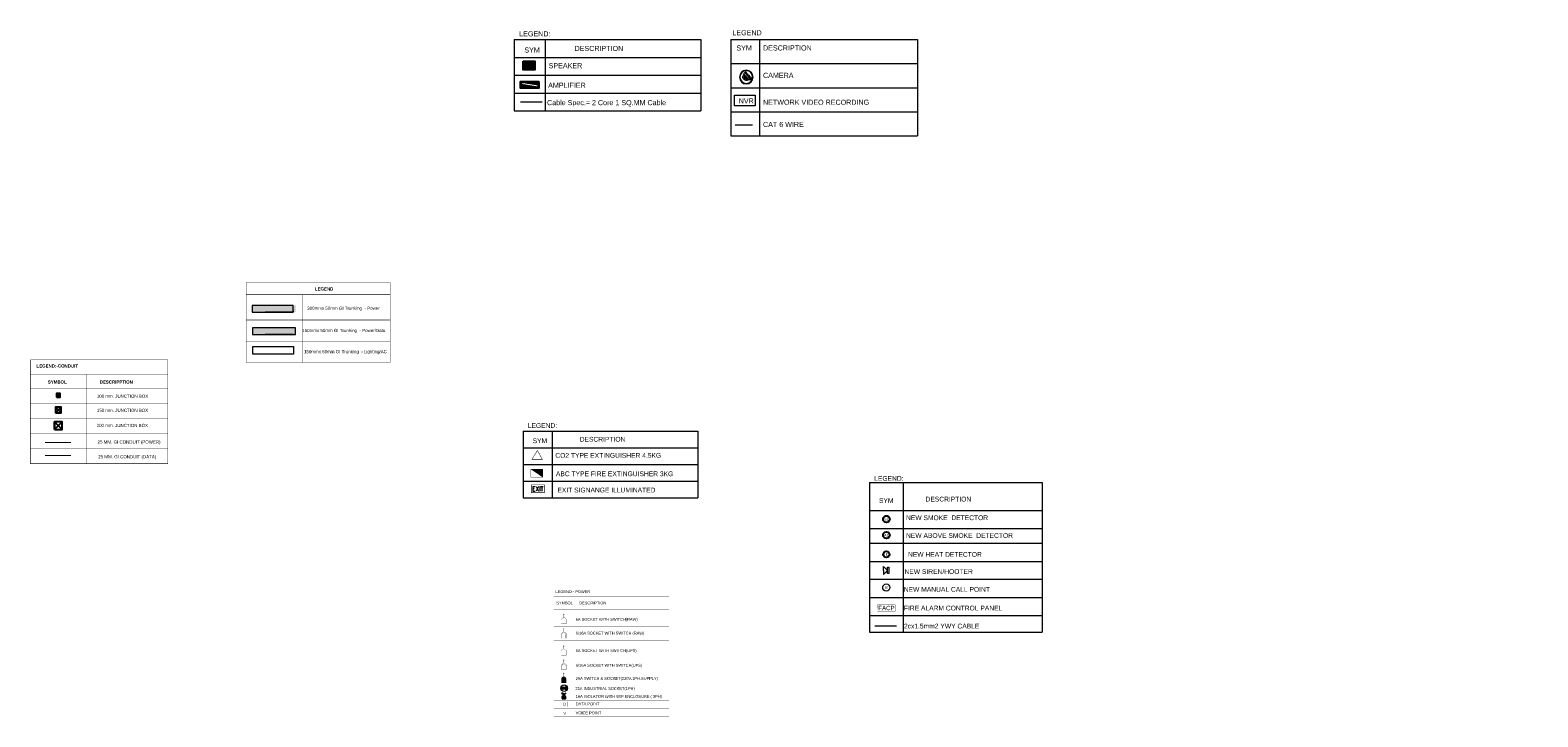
# Model space of a CAD drawing. Header units: millimetres. Extents: x -226731 to 126254, y -16359 to 60195.
# Tile 2 of 256: x -226731 to -186188, y 41475 to 59959. Entities that reach past the tile are written whole.
import ezdxf

# ---------------------------------------------------------------- set-up
doc = ezdxf.new("R2010")
doc.units = ezdxf.units.MM
doc.header["$LTSCALE"] = 0.1
doc.header["$MEASUREMENT"] = 0
for name, pattern in [('0', [0]), ('CONTINOUS', [0, 0, 0]), ('CONTINULUS', [0]), ('Dash Style-2', [0.27777, 0.194428, -0.083342]), ('DOMINOS MALAD-PA SYSTEM$0$HIDDEN', [3.75, 2.5, -1.25])]:
    doc.linetypes.add(name, pattern=pattern)
doc.layers.get('0').update_dxf_attribs({"lineweight": 5})
for name, color, linetype, lineweight in [('150x5mm GI Trunking', 222, 'Continuous', 5), ('BREAK GLASS', 5, 'Continuous', 0), ('Cable Tray', 3, 'Continuous', 13), ('cable trey', 10, 'Dash Style-2', 0), ('Elect Power ups', 3, 'Continuous', 5), ('F-FIRE', 1, 'Continuous', 20), ('HOOTER', 6, 'Continuous', 0)]:
    doc.layers.add(name, color=color, linetype=linetype, lineweight=lineweight)
for name, color, linetype in [('ABC TYPE FIRE EXTINGUISHER 6KG', 1, 'Continuous'), ('ampli', 110, 'Continuous'), ('BELOW_SD', 6, 'Continuous'), ('CO2 TYPE EXTINGUISHER 4.5KG', 1, 'Continuous'), ('DATA POINT', 5, 'Continuous'), ('DOMINOS MALAD-PA SYSTEM$0$E-CCTV DOME CAMERA', 10, 'Continuous'), ('Elect Power', 1, 'Continuous'), ('EXITSIGNANGE ILLUMINATED', 3, 'Continuous'), ('FACP', 1, 'Continuous'), ('HEAT DETECTOR', 1, '0'), ('JUNCTION BOX', 6, 'Continuous'), ('SPEAKER', 30, 'Continuous'), ('VOICE POINT', 1, 'Continuous')]:
    doc.layers.add(name, color=color, linetype=linetype)
doc.styles.add('DOMINOS MALAD-LIGHTING$0$Arial', font='arial.ttf')
doc.styles.add('RD', font='ROMAND.shx', dxfattribs={"width": 0.9})
doc.styles.add('RS', font='arial.ttf', dxfattribs={"width": 0.7})
doc.styles.add('S2-ARIAL', font='arial.ttf')
doc.styles.get("Standard").update_dxf_attribs({"font": 'ARIALN.TTF'})

# ---------------------------------------------------------------- blocks, each defined once
blk = doc.blocks.new('6A SOCKET WITH SWITCH')
at = {"layer": 'Elect Power', "color": 1, "const_width": 5}
for points in [[(131834, 89183), (131834, 89274)], [(131779, 89040), (131779, 89132)], [(131890, 89040), (131779, 89040)], [(131818, 89247), (131851, 89247)], [(131890, 89040), (131890, 89132)]]:
    blk.add_lwpolyline(points, dxfattribs=at)
blk.add_lwpolyline([(131779, 89132, -0.917707), (131890, 89132, -1.809583)], format="xyb", dxfattribs=at)
blk = doc.blocks.new('6 16A SOCKET WITH SWITCH')
at = {"layer": 'Elect Power', "color": 140, "const_width": 5}
for points in [[(131819, 88917), (131852, 88917)], [(131835, 88854), (131835, 88945)], [(131780, 88710), (131780, 88803)], [(131891, 88710), (131780, 88710)], [(131794, 88710), (131794, 88803)], [(131876, 88710), (131876, 88803)], [(131891, 88710), (131891, 88803)]]:
    blk.add_lwpolyline(points, dxfattribs=at)
for points in [[(131780, 88803, -0.917707), (131891, 88803, -1.809583)], [(131794, 88801, -0.917707), (131877, 88801, -0.917707)]]:
    blk.add_lwpolyline(points, format="xyb", dxfattribs=at)
blk = doc.blocks.new('25A SWITCH  SOCKET(230V 1 PH AC.SUPPLY)')
at = {"layer": 'Elect Power'}
h = blk.add_hatch(color=140, dxfattribs=at)
edge = h.paths.add_edge_path()
edge.add_line((131890, 88404), (131890, 88496))
edge.add_arc((131834, 88491), 55.9, 4.9144, 175.0856)
edge.add_line((131779, 88496), (131779, 88404))
edge.add_line((131779, 88404), (131890, 88404))
at = {"layer": 'Elect Power', "color": 140, "const_width": 5}
for points in [[(131818, 88611), (131851, 88611)], [(131834, 88547), (131834, 88638)], [(131779, 88404), (131779, 88496)], [(131890, 88404), (131779, 88404)], [(131890, 88404), (131890, 88496)]]:
    blk.add_lwpolyline(points, dxfattribs=at)
blk.add_lwpolyline([(131779, 88496, -0.917707), (131890, 88496, -1.809583)], format="xyb", dxfattribs=at)
blk = doc.blocks.new('DATA POINT')
at = {"layer": 'DATA POINT', "color": 5, "const_width": 5}
blk.add_lwpolyline([(131782, 88337), (131914, 88337), (131914, 88222), (131785, 88222), (131785, 88336)], dxfattribs=at)
at = {"layer": 'DATA POINT', "insert": (131826, 88311), "char_height": 65, "width": 2320.29, "attachment_point": 1, "style": 'S2-ARIAL'}
blk.add_mtext('{\\C7;D}', dxfattribs=at)
blk = doc.blocks.new('VOICE POINT')
at = {"layer": 'VOICE POINT', "color": 1, "const_width": 5}
blk.add_lwpolyline([(131782, 88166), (131914, 88166), (131914, 88050), (131785, 88050), (131785, 88164)], dxfattribs=at)
at = {"layer": 'VOICE POINT', "insert": (131825, 88135), "char_height": 65, "width": 2320.29, "attachment_point": 1, "style": 'S2-ARIAL'}
blk.add_mtext('{\\C7;V}', dxfattribs=at)
blk = doc.blocks.new('6A SOCKET WITH SWITCH(UPS)')
at = {"layer": 'Elect Power ups', "const_width": 5}
blk.add_lwpolyline([(131705, 88414, -0.917707), (131817, 88414, -1.809583)], format="xyb", dxfattribs=at)
for points in [[(131705, 88321), (131705, 88414)], [(131817, 88321), (131705, 88321)], [(131745, 88528), (131777, 88528)], [(131761, 88465), (131761, 88556)], [(131817, 88321), (131817, 88414)]]:
    blk.add_lwpolyline(points, dxfattribs=at)
blk = doc.blocks.new('6 16A SOCKET WITH SWITCH(UPS)')
at = {"layer": 'Elect Power ups', "const_width": 5}
for points in [[(131762, 88135), (131762, 88227)], [(131707, 87992), (131707, 88084)], [(131818, 87992), (131707, 87992)], [(131721, 87992), (131721, 88084)], [(131746, 88199), (131779, 88199)], [(131803, 87992), (131803, 88084)], [(131818, 87992), (131818, 88084)]]:
    blk.add_lwpolyline(points, dxfattribs=at)
for points in [[(131707, 88084, -0.917707), (131818, 88084, -1.809583)], [(131721, 88083, -0.917707), (131803, 88083, -0.917707)]]:
    blk.add_lwpolyline(points, format="xyb", dxfattribs=at)
blk = doc.blocks.new('A$C18A26B62')
at = {"layer": 'Elect Power'}
blk.add_hatch(color=1, dxfattribs=at).paths.add_polyline_path([(15, 0), (-15, 0), (-15, -46, 0.414214), (0, -62, 0.414214), (15, -46)])
at = {"layer": 'Elect Power', "color": 1}
for p, q in [((-31, -155), (-62, -139)), ((0, -93), (-31, -155)), ((0, -93), (0, -155)), ((0, -93), (31, -155)), ((31, -155), (62, -139))]:
    blk.add_line(p, q, dxfattribs=at)
blk.add_lwpolyline([(-46, 0), (46, 0), (46, -46, -0.414214), (0, -93), (0, -93, -0.414214), (-46, -46), (-46, 0)], format="xyb", dxfattribs=at)
blk.add_lwpolyline([(-15, 0), (15, 0), (15, -46, -0.414214), (0, -62, -0.414214), (-15, -46)], format="xyb", close=True, dxfattribs=at)
blk = doc.blocks.new('25A INDUSTRIAL SOCKET(1PH)')
at = {"layer": 'Elect Power', "lineweight": 0, "ltscale": 100}
blk.add_lwpolyline([(2.2, -2), (2.2, -4.7), (1.1, -4.7), (1.1, -2)], close=True, dxfattribs=at)
for centre, radius in [((0, -3.3), 3.34), ((-1.1, -3.3), 1.28), ((-1.7, -3.8), 0.186), ((-1, -2.8), 0.186), ((-0.4, -3.8), 0.186)]:
    blk.add_circle(centre, radius, dxfattribs=at)
blk = doc.blocks.new('FACP')
at = {"layer": 'FACP', "linetype": 'Continuous', "const_width": 7.5}
blk.add_lwpolyline([(-294, -250), (294, -250), (294, -44), (-293, -44)], close=True, dxfattribs=at)
at = {"layer": 'FACP', "color": 7, "linetype": 'Continuous', "style": 'RS'}
blk.add_text('FACP', height=144, dxfattribs=at).set_placement((-263, -221))
blk = doc.blocks.new('SD')
at = {"layer": 'BELOW_SD', "color": 5}
blk.add_circle((7, 0), 263, dxfattribs=at)
at = {"layer": 'BELOW_SD', "color": 7, "insert": (-184, 101), "char_height": 212.47, "width": 354.12, "attachment_point": 1}
blk.add_mtext('{\\f@Arial Unicode MS|b0|i0|c0|p34;S\\fArial|b0|i0|c0|p34;D}', dxfattribs=at)
blk = doc.blocks.new('hd')
at = {"layer": 'HEAT DETECTOR', "color": 1, "linetype": 'Continuous'}
blk.add_circle((0, 0), 5.69, dxfattribs=at)
at = {"layer": 'HEAT DETECTOR', "color": 7, "linetype": 'Continuous', "style": 'RS'}
blk.add_text('HD', height=4.61, dxfattribs=at).set_placement((-4.2, -2.3))
blk = doc.blocks.new('ht')
at = {"layer": 'HOOTER', "color": 6, "linetype": 'Continuous'}
for p, q in [((0, 0), (0, 8)), ((0, 8), (1.8, 8)), ((1.8, 0), (0, 0)), ((6.9, 9.2), (1.8, 4)), ((1.8, 8), (1.8, 0)), ((6.9, -1.1), (1.8, 4)), ((6.9, 4), (6.9, 9.2)), ((6.9, 4), (6.9, -1.1))]:
    blk.add_line(p, q, dxfattribs=at)
blk = doc.blocks.new('bg')
at = {"layer": 'BREAK GLASS', "color": 4, "linetype": 'Continuous', "ltscale": 4}
blk.add_circle((0, -0.5), 4.28, dxfattribs=at)
at = {"layer": 'BREAK GLASS', "color": 7, "linetype": 'Continuous', "style": 'RS'}
blk.add_text('B', height=3.47, dxfattribs=at).set_placement((-1.6, -1.9))
blk = doc.blocks.new('AMPLI')
at = {"layer": 'ampli', "ltscale": 5000}
for points in [[(-522, -81), (517, -250), (517, -81)], [(517, -418), (-522, -250), (-522, -418)]]:
    blk.add_hatch(color=256, dxfattribs=at).paths.add_polyline_path(points)
for p, q in [((-522, -81), (517, -250)), ((-522, -250), (517, -418))]:
    blk.add_line(p, q, dxfattribs=at)
for points in [[(-567, -453), (-567, -47), (549, -47), (549, -453)], [(-522, -418), (-522, -81), (517, -81), (517, -418)]]:
    blk.add_lwpolyline(points, close=True, dxfattribs=at)
blk = doc.blocks.new('COLUMN SPEAKER')
at = {"layer": 'SPEAKER', "ltscale": 5}
for p, q in [((-142, 239), (-197, 295)), ((-142, 57), (-197, 0)), ((-142, 69), (-4, 239)), ((-142, 104), (-33, 239)), ((-142, 153), (-73, 239)), ((-142, 201), (-112, 239)), ((-118, 57), (29, 239)), ((-88, 57), (59, 239)), ((-58, 57), (89, 239)), ((-27, 57), (120, 239)), ((3, 57), (144, 231)), ((33, 57), (144, 194)), ((61, 57), (144, 159)), ((91, 57), (144, 122)), ((119, 57), (144, 88)), ((144, 239), (197, 295)), ((144, 57), (197, 0))]:
    blk.add_line(p, q, dxfattribs=at)
for points in [[(-197, 295), (197, 295), (197, 0), (-197, 0)], [(-142, 239), (144, 239), (144, 57), (-142, 57)]]:
    blk.add_lwpolyline(points, close=True, dxfattribs=at)
blk = doc.blocks.new('150MM JUN')
at = {"layer": 'JUNCTION BOX', "ltscale": 100}
blk.add_lwpolyline([(135363, 93455), (135463, 93455), (135463, 93555), (135363, 93555)], close=True, dxfattribs=at)
for points in [[(135463, 93555), (135363, 93455)], [(135363, 93555), (135463, 93455), (135463, 93455)]]:
    blk.add_lwpolyline(points, dxfattribs=at)
blk = doc.blocks.new('150 mm. JUNCTION BOX')
at = {"layer": 'JUNCTION BOX', "color": 20, "ltscale": 100}
blk.add_lwpolyline([(135338, 93083), (135488, 93083), (135488, 93233), (135338, 93233)], close=True, dxfattribs=at)
at = {"layer": 'JUNCTION BOX', "color": 20, "ltscale": 100, "flags": 128}
for points in [[(135488, 93233), (135338, 93083)], [(135338, 93233), (135488, 93083)]]:
    blk.add_lwpolyline(points, dxfattribs=at)
blk = doc.blocks.new('200 mm. JUNCTION BOX')
at = {"layer": 'JUNCTION BOX', "color": 5, "ltscale": 100}
blk.add_lwpolyline([(135313, 92708), (135513, 92708), (135513, 92908), (135313, 92908)], close=True, dxfattribs=at)
at = {"layer": 'JUNCTION BOX', "color": 5, "ltscale": 100, "flags": 128}
for points in [[(135513, 92908), (135313, 92708)], [(135313, 92708), (135313, 92908), (135513, 92708)]]:
    blk.add_lwpolyline(points, dxfattribs=at)
blk = doc.blocks.new('DOMINOS MALAD-PA SYSTEM$0$E-CCTV DOME CAMERA')
at = {"color": 1, "lineweight": 0, "ltscale": 10, "true_color": 0xff0000}
for p, q in [((-0.0061, 0.0012), (-0.0061, 0.0009)), ((-0.002, 0.0041), (-0.002, 0.0038)), ((-0.0018, 0.0041), (-0.0018, 0.0038)), ((-0.0006, 0.0065), (-0.0006, 0.0061)), ((0.0063, 0.0012), (0, 0.0012)), ((0.0006, 0.0065), (0.0006, 0.0061)), ((0.0018, 0.0041), (0.0018, 0.0038)), ((0.002, 0.0041), (0.002, 0.0038)), ((0.0061, 0.0012), (0.0061, 0.0009))]:
    blk.add_line(p, q, dxfattribs=at)
blk.add_lwpolyline([(-0.0048, 0.0038, 0.3153), (-0.0057, 0.0034, 0.135264), (-0.0063, 0.0012), (0, 0.0012)], format="xyb", dxfattribs=at)
for points in [[(0.0062, 0, 0.052997), (0.0063, 0.0009), (0, 0.0009), (-0.0063, 0.0009, 0.052997), (-0.0062, 0), (0, 0)], [(0.0057, 0.0034, 0.3153), (0.0048, 0.0038, 1), (-0.0048, 0.0038)]]:
    blk.add_lwpolyline(points, format="xyb", close=True, dxfattribs=at)
at = {"color": 1, "linetype": 'DOMINOS MALAD-PA SYSTEM$0$HIDDEN', "lineweight": 0, "true_color": 0xff0000}
blk.add_lwpolyline([(-0.0034, 0.0072), (0, 0.0038), (0.0034, 0.0072)], dxfattribs=at)
at = {"color": 1, "lineweight": 0, "ltscale": 10, "true_color": 0xff0000}
for points in [[(-0.0027, 0.0052), (-0.003, 0.0052), (-0.003, 0.0038)], [(-0.0027, 0.0038), (-0.0027, 0.0052), (0, 0.0052), (0.0027, 0.0052)], [(-0.0027, 0.0048), (0, 0.0048), (0.0027, 0.0048)], [(-0.0016, 0.0048), (-0.0016, 0.0041), (-0.0021, 0.0041), (-0.0021, 0.0048)], [(0.0019, 0.0052), (0.0019, 0.0061), (0, 0.0061), (-0.0019, 0.0061), (-0.0019, 0.0052)], [(0.0016, 0.0042), (0, 0.0042), (-0.0016, 0.0042)], [(0.0016, 0.0048), (0.0016, 0.0041), (0.0021, 0.0041), (0.0021, 0.0048)], [(0.0027, 0.0038), (0.0027, 0.0052), (0.003, 0.0052), (0.003, 0.0038)]]:
    blk.add_lwpolyline(points, dxfattribs=at)
blk.add_lwpolyline([(0.0008, 0.0065), (0.0008, 0.0071), (0, 0.0071), (-0.0008, 0.0071), (-0.0008, 0.0065), (0, 0.0065)], close=True, dxfattribs=at)
at = {"color": 5, "lineweight": 0, "true_color": 0x0000ff}
for radius in [0.00955, 0.00888]:
    blk.add_circle((0, 0.0038), radius, dxfattribs=at)
at = {"color": 1, "lineweight": 0, "ltscale": 10, "true_color": 0xff0000}
blk.add_arc((0.0019, 0.0011), 0.00437, 0.4914, 31.3047, dxfattribs=at)
blk = doc.blocks.new('ABOVE')
at = {"layer": 'BELOW_SD', "color": 4}
blk.add_circle((-175947, 39128), 91.7, dxfattribs=at)
at = {"layer": 'BELOW_SD', "color": 7, "insert": (-176014, 39163), "char_height": 74.05, "width": 123.42, "attachment_point": 1}
blk.add_mtext('{\\f@Arial Unicode MS|b0|i0|c0|p34;A\\fArial|b0|i0|c0|p34;D}', dxfattribs=at)

msp = doc.modelspace()

# ---------------------------------------------------------------- hatches: boundary and pattern name
at = {"layer": 'ABC TYPE FIRE EXTINGUISHER 6KG', "lineweight": 0, "ltscale": 100}
msp.add_hatch(color=256, dxfattribs=at).paths.add_polyline_path([(-212944.9, 47927.9), (-212944.9, 48144.2), (-213266.4, 48144.2)])
at = {"layer": 'Cable Tray', "lineweight": 0, "ltscale": 100}
for color, points in [(3, [(-219590, 52368.2), (-219590, 52458.4), (-219590, 52548.6), (-220752.2, 52548.6), (-220752.2, 52458.4), (-220752.2, 52368.2)]), (6, [(-219590, 51763.7), (-219590, 51853.9), (-219590, 51944.1), (-220752.2, 51944.1), (-220752.2, 51853.9), (-220752.2, 51763.7)])]:
    msp.add_hatch(color=color, dxfattribs=at).paths.add_polyline_path(points)

# ---------------------------------------------------------------- linework, layer by layer
at = {"layer": '150x5mm GI Trunking', "color": 7, "lineweight": 0, "const_width": 10.5, "elevation": 0}
msp.add_lwpolyline([(-220925.2, 51015.3), (-217046.7, 51015.3)], dxfattribs=at)
at = {"layer": 'ABC TYPE FIRE EXTINGUISHER 6KG', "color": 7, "linetype": 'Continuous', "lineweight": 0}
for p, q in [((-213476.7, 49169, 0), (-208772.4, 49169, 0)), ((-208772.4, 49169, 0), (-208772.4, 47372.2, 0)), ((-213476.7, 48719.8, 0), (-208772.4, 48719.8, 0)), ((-213476.7, 48719.8, 0), (-208772.4, 48719.8, 0)), ((-213476.7, 48719.8, 0), (-208772.4, 48719.8, 0)), ((-213476.7, 48270.6, 0), (-208772.4, 48270.6, 0)), ((-213476.7, 48270.6, 0), (-208772.4, 48270.6, 0)), ((-213476.7, 47821.4, 0), (-208772.4, 47821.4, 0)), ((-213476.7, 47372.2, 0), (-208772.4, 47372.2, 0))]:
    msp.add_line(p, q, dxfattribs=at)
at = {"layer": 'ABC TYPE FIRE EXTINGUISHER 6KG', "color": 7, "linetype": 'Continuous', "lineweight": 0, "elevation": 0}
for points in [[(-213476.7, 49169), (-213476.7, 47372.2)], [(-212696.9, 49169), (-212696.9, 47372.2)]]:
    msp.add_lwpolyline(points, dxfattribs=at)
at = {"layer": 'ABC TYPE FIRE EXTINGUISHER 6KG', "lineweight": 0, "ltscale": 100, "const_width": 12.7, "elevation": 0, "flags": 128}
msp.add_lwpolyline([(-213266.4, 48144.2), (-212944.9, 48144.2), (-212944.9, 47927.9), (-213266.4, 47927.9)], close=True, dxfattribs=at)
msp.add_lwpolyline([(-213266.4, 48144.2), (-212944.9, 47927.9)], dxfattribs=at)
at = {"layer": 'BELOW_SD', "color": 0, "linetype": 'Continuous', "lineweight": 0}
for p, q in [((-204159, 47784.3, 0), (-199512.8, 47784.3, 0)), ((-199512.8, 47784.3, 0), (-199512.8, 43757.9, 0)), ((-204159, 47025.5, 0), (-199512.8, 47025.5, 0)), ((-204159, 46546.4, 0), (-199512.8, 46546.4, 0)), ((-204159, 46147.1, 0), (-199512.8, 46147.1, 0)), ((-204159, 45653.1, 0), (-199512.8, 45653.1, 0)), ((-204159, 45653.1, 0), (-199512.8, 45653.1, 0)), ((-204159, 45653.1, 0), (-199512.8, 45653.1, 0)), ((-204159, 45185.2, 0), (-199512.8, 45185.2, 0)), ((-204159, 44689.4, 0), (-199512.8, 44689.4, 0)), ((-204159, 44201.6, 0), (-199512.8, 44201.6, 0)), ((-204159, 43757.9, 0), (-199512.8, 43757.9, 0))]:
    msp.add_line(p, q, dxfattribs=at)
at = {"layer": 'BELOW_SD', "color": 0, "linetype": 'Continuous', "lineweight": 0, "elevation": 0}
for points in [[(-204159, 47784.3), (-204159, 43757.9)], [(-203259, 47784.3), (-203259, 43757.9)]]:
    msp.add_lwpolyline(points, dxfattribs=at)
at = {"layer": 'Cable Tray', "color": 7, "linetype": 'CONTINOUS', "lineweight": 0, "const_width": 10.5, "elevation": 0}
for points in [[(-220925.2, 53167.2), (-217046.7, 53167.2)], [(-220925.2, 53167.2), (-220925.2, 51015.3)], [(-217046.7, 53167.2), (-217046.7, 51015.3)], [(-220925.2, 52838.6), (-217046.7, 52838.6)], [(-219405.9, 52838.6), (-219405.9, 51015.3)], [(-220925.2, 52156.4), (-217046.7, 52156.4)], [(-220925.2, 51585.8), (-217046.7, 51585.8)], [(-226725.7, 51083.9), (-223027.3, 51083.9)], [(-226725.7, 51083.9), (-226725.7, 48290)], [(-223027.3, 51083.9), (-223027.3, 48290)], [(-226725.7, 50698.8), (-223027.3, 50698.8)], [(-225206.4, 50698.8), (-225206.4, 48290)], [(-226725.7, 50325.5), (-223027.3, 50325.5)], [(-226725.7, 49919.6), (-223027.3, 49919.6)], [(-226725.7, 49513.7), (-223027.3, 49513.7)], [(-226725.7, 49101.9), (-223027.3, 49101.9)], [(-226725.7, 48696), (-223027.3, 48696)], [(-226725.7, 48290), (-223027.3, 48290)]]:
    msp.add_lwpolyline(points, dxfattribs=at)
at = {"layer": 'Cable Tray', "color": 3, "linetype": 'CONTINOUS', "lineweight": 0, "ltscale": 100, "elevation": 0, "flags": 128}
for points in [[(-219660.3, 52405.4), (-219660.3, 52368.2), (-219660.3, 52548.6), (-220761.9, 52548.6), (-220761.9, 52368.2), (-219660.3, 52368.2)], [(-219660.3, 52368.2), (-220415.5, 52368.2)]]:
    msp.add_lwpolyline(points, dxfattribs=at)
at = {"layer": 'Cable Tray', "color": 6, "linetype": 'CONTINOUS', "lineweight": 0, "ltscale": 100, "elevation": 0, "flags": 128}
for points in [[(-219660.3, 51763.7), (-219591.9, 51763.7), (-219591.9, 51944.1), (-220753.4, 51944.1), (-220753.4, 51763.7), (-219660.3, 51763.7)], [(-219660.3, 51763.7), (-220415.5, 51763.7)]]:
    msp.add_lwpolyline(points, dxfattribs=at)
at = {"layer": 'cable trey', "linetype": 'CONTINULUS', "ltscale": 20, "elevation": 0}
msp.add_lwpolyline([(-220740.6, 51442.8), (-219646.1, 51442.8), (-219646.1, 51237.2), (-220740.6, 51237.2)], close=True, dxfattribs=at)
at = {"layer": 'CO2 TYPE EXTINGUISHER 4.5KG', "lineweight": 0, "ltscale": 100, "const_width": 12.7, "elevation": 0, "flags": 128}
msp.add_lwpolyline([(-213238.3, 48406.5), (-212957.7, 48406.5), (-213090.5, 48644.7), (-213238.3, 48406.5)], dxfattribs=at)
at = {"layer": 'DOMINOS MALAD-PA SYSTEM$0$E-CCTV DOME CAMERA', "color": 7, "lineweight": 0}
for p, q in [((-207884.6, 59704.7, 0), (-202866.7, 59704.7, 0)), ((-207884.6, 59704.7, 0), (-207884.6, 57112.7, 0)), ((-207121.1, 59704.7, 0), (-207121.1, 57112.7, 0)), ((-202866.7, 59704.7, 0), (-202866.7, 57112.7, 0)), ((-207884.6, 59056.7, 0), (-202866.7, 59056.7, 0)), ((-207884.6, 58408.7, 0), (-202866.7, 58408.7, 0)), ((-207884.6, 57760.7, 0), (-202866.7, 57760.7, 0)), ((-207884.6, 57112.7, 0), (-202866.7, 57112.7, 0))]:
    msp.add_line(p, q, dxfattribs=at)
at = {"layer": 'DOMINOS MALAD-PA SYSTEM$0$E-CCTV DOME CAMERA', "color": 3, "lineweight": 0, "elevation": 0}
msp.add_lwpolyline([(-207792.6, 58209.2), (-207230.6, 58209.2), (-207230.6, 57923.7), (-207792.6, 57923.7)], close=True, dxfattribs=at)
at = {"layer": 'DOMINOS MALAD-PA SYSTEM$0$E-CCTV DOME CAMERA', "color": 4, "lineweight": 0, "elevation": 0}
msp.add_lwpolyline([(-207770.6, 57410.7), (-207308.6, 57410.7)], dxfattribs=at)
at = {"layer": 'Elect Power', "color": 7, "lineweight": 0, "const_width": 5.86, "elevation": 0}
for points in [[(-212654.4, 44708.4), (-212654.4, 41477.8)], [(-212654.4, 44708.4), (-209551.6, 44708.4)], [(-212107, 44708.4), (-212107, 41477.8)], [(-209551.6, 44708.4), (-209551.6, 41477.8)], [(-212654.4, 44365.8), (-209551.6, 44365.8)], [(-212654.4, 43909.9), (-209551.6, 43909.9)], [(-212654.4, 43524), (-209551.6, 43524)], [(-212654.4, 43524), (-209551.6, 43524)], [(-212654.4, 43068.2), (-209551.6, 43068.2)], [(-212654.4, 42682.3), (-209551.6, 42682.3)], [(-212654.4, 42350.6), (-209551.6, 42350.6)], [(-212654.4, 42145.8), (-209551.6, 42145.8)], [(-212654.4, 41923.1), (-209551.6, 41923.1)], [(-212654.4, 41700.5), (-209551.6, 41700.5)], [(-212654.4, 41477.8), (-209551.6, 41477.8)]]:
    msp.add_lwpolyline(points, dxfattribs=at)
at = {"layer": 'EXITSIGNANGE ILLUMINATED', "lineweight": 0, "ltscale": 100, "const_width": 12.7, "elevation": 0, "flags": 128}
msp.add_lwpolyline([(-213253.3, 47721.7), (-212904.8, 47721.7), (-212904.8, 47507.7), (-213253.3, 47507.7)], close=True, dxfattribs=at)
at = {"layer": 'F-FIRE', "color": 6, "linetype": 'Continuous', "lineweight": 0, "ltscale": 4, "const_width": 32.3, "elevation": 0}
msp.add_lwpolyline([(-212960.8, 58022.2), (-213547.4, 58022.2)], dxfattribs=at)
at = {"layer": 'F-FIRE', "color": 1, "linetype": 'Continuous', "lineweight": 0, "ltscale": 4, "const_width": 35.6, "elevation": 0}
msp.add_lwpolyline([(-204021.5, 43925), (-203430.4, 43925)], dxfattribs=at)
at = {"layer": 'JUNCTION BOX', "lineweight": 0, "ltscale": 100, "const_width": 30.1, "elevation": 0, "flags": 128}
msp.add_lwpolyline([(-226329, 48860.7), (-225631.7, 48860.7)], dxfattribs=at)
at = {"layer": 'JUNCTION BOX', "color": 4, "lineweight": 0, "ltscale": 100, "const_width": 30.1, "elevation": 0, "flags": 128}
msp.add_lwpolyline([(-226329, 48506.9), (-225631.7, 48506.9)], dxfattribs=at)
at = {"layer": 'SPEAKER', "color": 7, "linetype": 'Continuous', "lineweight": 0}
for p, q in [((-213716.7, 59702.5, 0), (-208698.8, 59702.5, 0)), ((-208698.8, 59702.5, 0), (-208698.8, 57785.9, 0)), ((-213716.7, 59223.4, 0), (-208698.8, 59223.4, 0)), ((-213716.7, 59223.4, 0), (-208698.8, 59223.4, 0)), ((-213716.7, 59223.4, 0), (-208698.8, 59223.4, 0)), ((-213716.7, 58744.2, 0), (-208698.8, 58744.2, 0)), ((-213716.7, 58744.2, 0), (-208698.8, 58744.2, 0)), ((-213716.7, 58265, 0), (-208698.8, 58265, 0)), ((-213716.7, 57785.9, 0), (-208698.8, 57785.9, 0))]:
    msp.add_line(p, q, dxfattribs=at)
at = {"layer": 'SPEAKER', "color": 7, "linetype": 'Continuous', "lineweight": 0, "elevation": 0}
for points in [[(-213716.7, 59702.5), (-213716.7, 57785.9)], [(-212884.8, 59702.5), (-212884.8, 57785.9)]]:
    msp.add_lwpolyline(points, dxfattribs=at)

# ---------------------------------------------------------------- block references
at = {"layer": 'ampli', "color": 8, "lineweight": 0, "xscale": 0.44144787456, "yscale": 0.44144787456, "zscale": 0.44144787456, "rotation": 179.999999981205}
msp.add_blockref('AMPLI', (-213301.4, 58376.9, 0), dxfattribs=at)
at = {"layer": 'BELOW_SD', "color": 0, "lineweight": 0, "xscale": 0.3485268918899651, "yscale": 0.3485268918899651, "zscale": 0.3485268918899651}
msp.add_blockref('SD', (-203706.7, 46797.9, 0), dxfattribs=at)
at = {"layer": 'BELOW_SD', "color": 1}
msp.add_blockref('ABOVE', (-27756.9, 7236.8, 0), dxfattribs=at)
at = {"layer": 'BREAK GLASS', "color": 0, "lineweight": 0, "xscale": 22.6595874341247, "yscale": 22.6595874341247, "zscale": 22.6595874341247}
msp.add_blockref('bg', (-203707.9, 44965.9, 0), dxfattribs=at)
at = {"layer": 'DATA POINT', "lineweight": 0, "xscale": 1.171875, "yscale": 1.171875, "zscale": 1.171875}
msp.add_blockref('DATA POINT', (-366874.4, -61636.5, 0), dxfattribs=at)
at = {"layer": 'DOMINOS MALAD-PA SYSTEM$0$E-CCTV DOME CAMERA', "color": 8, "lineweight": 0, "xscale": -19254.00926304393, "yscale": 19254.00926304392, "zscale": 19254.00926304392, "rotation": 130.5022935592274}
msp.add_blockref('DOMINOS MALAD-PA SYSTEM$0$E-CCTV DOME CAMERA', (-207417.5, 58743.3, 0), dxfattribs=at)
at = {"layer": 'Elect Power', "color": 1, "lineweight": 0, "xscale": 1.171875, "yscale": 1.171875, "zscale": 1.171875}
for name, p in [('6A SOCKET WITH SWITCH', (-366874.4, -60367.3, 0)), ('6 16A SOCKET WITH SWITCH', (-366874.4, -60367.3, 0)), ('25A SWITCH  SOCKET(230V 1 PH AC.SUPPLY)', (-366874.4, -61209.1, 0))]:
    msp.add_blockref(name, p, dxfattribs=at)
at = {"layer": 'Elect Power', "color": 1, "xscale": 26.78571428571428, "yscale": 26.78571428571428, "zscale": 26.78571428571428}
msp.add_blockref('25A INDUSTRIAL SOCKET(1PH)', (-212373.1, 42336.6, 0), dxfattribs=at)
at = {"layer": 'Elect Power', "color": 2, "lineweight": 0, "extrusion": (0, 0, -1), "xscale": 0.9281250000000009, "yscale": 0.9281250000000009, "zscale": -0.928125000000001, "rotation": 179.9300943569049}
msp.add_blockref('A$C18A26B62', (212380.5, 41968.8, 0), dxfattribs=at)
at = {"layer": 'Elect Power ups', "color": 1, "lineweight": 0, "xscale": 1.171875, "yscale": 1.171875, "zscale": 1.171875}
for name in ['6A SOCKET WITH SWITCH(UPS)', '6 16A SOCKET WITH SWITCH(UPS)']:
    msp.add_blockref(name, (-366788.6, -60367.3, 0), dxfattribs=at)
at = {"layer": 'FACP', "color": 0, "lineweight": 0, "xscale": 0.8143858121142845, "yscale": 0.8143858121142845, "zscale": 0.8143858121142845}
msp.add_blockref('FACP', (-203709, 44526.4, 0), dxfattribs=at)
at = {"layer": 'HEAT DETECTOR', "color": 0, "lineweight": 0, "xscale": 14.79943327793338, "yscale": 14.79943327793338, "zscale": 14.79943327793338}
msp.add_blockref('hd', (-203709, 45847.7, 0), dxfattribs=at)
at = {"layer": 'HOOTER', "color": 0, "lineweight": 0, "xscale": 20.90150418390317, "yscale": 20.90150418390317, "zscale": 20.90150418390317, "rotation": 180}
msp.add_blockref('ht', (-203640.4, 45499.8, 0), dxfattribs=at)
at = {"layer": 'JUNCTION BOX', "lineweight": 0}
for name, p, xscale, yscale, zscale in [('150MM JUN', (-361991.8, -43794.1, 0), 1.004464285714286, 1.004464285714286, 1.004464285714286), ('150 mm. JUNCTION BOX', (-361362.5, -43408.6, 0), 0.9998354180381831, 0.9998354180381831, 0.9998354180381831), ('200 mm. JUNCTION BOX', (-361565.6, -43619.8, 0), 1.001335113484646, 1.001335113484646, 1.001335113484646)]:
    msp.add_blockref(name, p, dxfattribs=dict(at, xscale=xscale, yscale=yscale, zscale=zscale))
at = {"layer": 'SPEAKER', "color": 8, "linetype": 'CONTINULUS', "lineweight": 0, "xscale": 0.7983359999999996, "yscale": 0.7983359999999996, "zscale": 0.7983359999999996}
msp.add_blockref('COLUMN SPEAKER', (-213318.2, 58888.9, 0), dxfattribs=at)
at = {"layer": 'VOICE POINT', "color": 1, "lineweight": 0, "xscale": 1.171875, "yscale": 1.171875, "zscale": 1.171875}
msp.add_blockref('VOICE POINT', (-366873.3, -61676.1, 0), dxfattribs=at)

# ---------------------------------------------------------------- texts
at = {"layer": 'ABC TYPE FIRE EXTINGUISHER 6KG', "color": 7, "lineweight": 0, "style": 'DOMINOS MALAD-LIGHTING$0$Arial', "width": 0.8}
for s, height, p in [('LEGEND:', 128.78, (-213348.8, 49251.3, 0)), ('SYM', 128.78, (-213219, 48842.1, 0)), ('DESCRIPTION', 128.776, (-211952.9, 48882.2, 0)), ('CO2 TYPE EXTINGUISHER 4.5KG', 128.776, (-212607.9, 48448, 0)), ('ABC TYPE FIRE EXTINGUISHER 3KG ', 128.776, (-212592.3, 47953.1, 0)), ('EXIT SIGNANGE ILLUMINATED', 128.776, (-212552, 47515.5, 0))]:
    msp.add_text(s, height=height, dxfattribs=at).set_placement(p)
at = {"layer": 'BELOW_SD', "color": 0, "linetype": 'Continuous', "lineweight": 0, "style": 'DOMINOS MALAD-LIGHTING$0$Arial', "width": 0.8}
for s, height, p in [('LEGEND:', 128.78, (-204032.7, 47828.4, 0)), ('SYM', 128.78, (-203904.5, 47232, 0)), ('DESCRIPTION', 128.776, (-202654, 47271.6, 0)), ('NEW SMOKE  DETECTOR', 128.776, (-203177, 46769.6, 0)), ('NEW ABOVE SMOKE  DETECTOR', 128.776, (-203177, 46290.5, 0)), ('NEW HEAT DETECTOR', 128.776, (-203125.4, 45782.6, 0)), (' NEW SIREN/HOOTER', 128.776, (-203269, 45321.2, 0)), (' NEW MANUAL CALL POINT', 128.776, (-203287.5, 44841.5, 0)), (' FIRE ALARM CONTROL PANEL', 128.776, (-203284.7, 44339.4, 0)), (' 2cx1.5mm2 YWY CABLE', 128.776, (-203283.1, 43854.1, 0))]:
    msp.add_text(s, height=height, dxfattribs=at).set_placement(p)
at = {"layer": 'Cable Tray', "color": 7, "lineweight": 0, "style": 'DOMINOS MALAD-LIGHTING$0$Arial'}
for s, insert, char_height, width, attachment_point in [('{\\fArial|b1|i0|c0|p34;LEGEND}', (-218825.4, 52992.5, 0), 85.17, 490.722, 5), ('\\pi168.58522;300mmx 50mm GI Trunking  - Power ', (-219449.7, 52460.2, 0), 85.169, 2284.322, 4), ('\\pi33.71495;150mmx 50mm GI Trunking  - Power/Data', (-219449.7, 51862.9, 0), 85.169, 2284.322, 4), ('\\pi36.79405;150mmx 50mm GI Trunking  - Lighting/AC', (-219403.7, 51292.3, 0), 85.169, 2284.322, 4), ('{\\fArial|b1|i0|c0|p34;LEGEND:-CONDUIT}', (-226001.6, 50919.6, 0), 85.17, 1115.434, 5), ('{\\fArial|b1|i0|c0|p34;SYMBOL}', (-226001.6, 50487.3, 0), 85.17, 1115.434, 5), ('{\\fArial|b1|i0|c0|p34;DESCRIPPTION}', (-224414.8, 50487.3, 0), 85.17, 1115.434, 5), ('\\pi458.1656;100 mm. JUNCTION BOX', (-225397.1, 50104.2, 0), 85.169, 2284.322, 4), ('\\pi458.1656;150 mm. JUNCTION BOX', (-225397.1, 49724.4, 0), 85.169, 2284.322, 4), ('\\pi453.43076;200 mm. JUNCTION BOX', (-225397.1, 49318.5, 0), 85.169, 2284.322, 4), ('\\pi299.96972;25 MM. GI CONDUIT (POWER)', (-225217.4, 48859.8, 0), 85.169, 2284.322, 4), ('\\pi366.05411,t536.3921;25 MM. GI CONDUIT (DATA)', (-225265.6, 48464.3, 0), 85.169, 2284.322, 4)]:
    msp.add_mtext(s, dxfattribs=dict(at, insert=insert, char_height=char_height, width=width, attachment_point=attachment_point))
at = {"layer": 'DOMINOS MALAD-PA SYSTEM$0$E-CCTV DOME CAMERA', "color": 7, "lineweight": 0, "style": 'DOMINOS MALAD-LIGHTING$0$Arial', "width": 0.8}
for s, height, p in [('LEGEND', 137.36, (-207847.4, 59818.9, 0)), ('SYM', 137.36, (-207739.9, 59410.4, 0)), ('DESCRIPTION', 137.361, (-207023.4, 59410.4, 0)), ('CAMERA ', 137.36, (-207023.4, 58672.9, 0)), ('NVR', 137.36, (-207677.9, 57986.6, 0)), ('NETWORK VIDEO RECORDING', 137.361, (-207023.4, 57948.9, 0)), ('CAT 6 WIRE', 137.36, (-207023.4, 57351.4, 0))]:
    msp.add_text(s, height=height, dxfattribs=at).set_placement(p)
at = {"layer": 'Elect Power', "lineweight": 0, "char_height": 76.172, "attachment_point": 1, "style": 'S2-ARIAL'}
for s, insert, width in [('{\\C7;LEGEND:- POWER}', (-212604.8, 44884.4, 0), 1734.776), ('{\\C7;SYMBOL}', (-212581.9, 44578.9, 0), 1734.776), ('{\\C7;DESCRIPTION}', (-211966, 44578.9, 0), 1734.776), ('{\\C7;6A SOCKET WITH SWITCH(RAW)}', (-212060.4, 44138.6, 0), 1734.776), ('{\\C7;6/16A SOCKET WITH SWITCH (RAW)}', (-212059, 43767.2, 0), 1997.324), ('{\\C7;6A SOCKET WITH SWITCH(UPS)}', (-212060.4, 43296.8, 0), 1912.878), ('{\\C7;6/16A SOCKET WITH SWITCH(UPS)}', (-212059, 42901.6, 0), 1778.121), ('{\\C7;25A INDUSTRIAL SOCKET(1PH)}', (-212068.2, 42275.1, 0), 2719.095), ('{\\C7;25A SWITCH & SOCKET(230V,1PH.SUPPLY)}', (-212060.4, 42547.5, 0), 2719.095), ('{\\C7;16A ISOLATOR WITH W/P ENCLOSURE ( 3PH) }', (-212060.3, 42062.8, 0), 2719.095), ('{\\C7;DATA POINT}', (-212060.4, 41862.3, 0), 2719.095), ('{\\C7;VOICE POINT}', (-212059.4, 41619.8, 0), 2719.095)]:
    msp.add_mtext(s, dxfattribs=dict(at, insert=insert, width=width))
at = {"layer": 'EXITSIGNANGE ILLUMINATED', "linetype": 'Continuous', "lineweight": 0, "style": 'RD', "width": 0.8}
msp.add_text('EXIT', height=126.78, dxfattribs=at).set_placement((-213234.1, 47551.9, 0))
at = {"layer": 'SPEAKER', "color": 7, "linetype": 'Continuous', "lineweight": 0, "style": 'DOMINOS MALAD-LIGHTING$0$Arial', "width": 0.8}
for s, height, p in [('LEGEND:', 137.36, (-213580.3, 59790.2, 0)), ('SYM', 137.36, (-213441.8, 59353.8, 0)), ('DESCRIPTION', 137.361, (-212091.3, 59396.5, 0)), ('SPEAKER', 137.36, (-212789.9, 58933.4, 0)), (' AMPLIFIER', 137.36, (-212855.5, 58405.5, 0)), (' Cable Spec.= 2 Core 1 SQ.MM Cable ', 137.361, (-212885, 57938.7, 0))]:
    msp.add_text(s, height=height, dxfattribs=at).set_placement(p)

doc.saveas('drawing.dxf')
